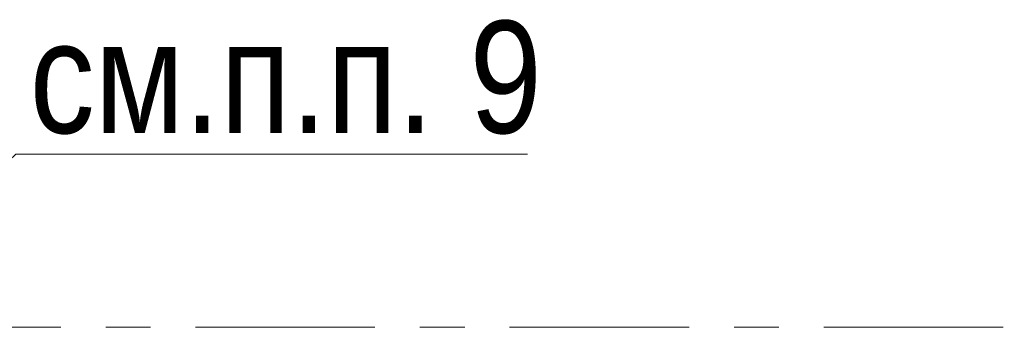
# Model space of a CAD drawing. Header units: metres. Extents: x -38 to 86, y -15 to 21.
# Tile 62 of 103: x 52.278 to 54.472, y 12.8 to 13.486. Entities that reach past the tile are written whole.
import ezdxf

# ---------------------------------------------------------------- set-up
doc = ezdxf.new("R2010")
doc.units = ezdxf.units.M
doc.linetypes.add('______11', pattern=[0.5, 0.4, -0.05, 0, -0.05])
doc.linetypes.add('______5', pattern=[1.1, 0.8, -0.1, 0.1, -0.1])
for name, color, linetype, lineweight in [('XR$2$Осевая линия (1)', 7, '______5', 13), ('XR$3$Общий слой (1)_1', 7, 'Continuous', 13), ('XR$3$Фундамент (1)_1', 7, 'Continuous', 35)]:
    doc.layers.add(name, color=color, linetype=linetype, lineweight=lineweight)
doc.styles.add('ARIAL', font='arial.ttf')

msp = doc.modelspace()

# ---------------------------------------------------------------- linework, layer by layer
at = {"layer": 'XR$2$Осевая линия (1)', "color": 253, "linetype": '______11', "lineweight": 13, "true_color": 0xa0a0a0, "transparency": 33554687}
msp.add_line((-2.63, 12.8), (62.6, 12.8), dxfattribs=at)
at = {"layer": 'XR$3$Общий слой (1)_1', "color": 7, "linetype": 'Continuous', "lineweight": 13, "transparency": 33554687}
msp.add_lwpolyline([(52.0908, 13.0168), (52.2695, 13.1861), (53.4095, 13.1861)], dxfattribs=at)

# ---------------------------------------------------------------- texts
at = {"layer": 'XR$3$Фундамент (1)_1', "color": 7, "linetype": 'Continuous', "lineweight": 13, "transparency": 33554687, "insert": (52.3005, 13.3561), "char_height": 0.25, "width": 1.482417, "attachment_point": 4, "style": 'ARIAL'}
msp.add_mtext('\\W0.83;см.п.п. 9', dxfattribs=at)

doc.saveas('drawing.dxf')
